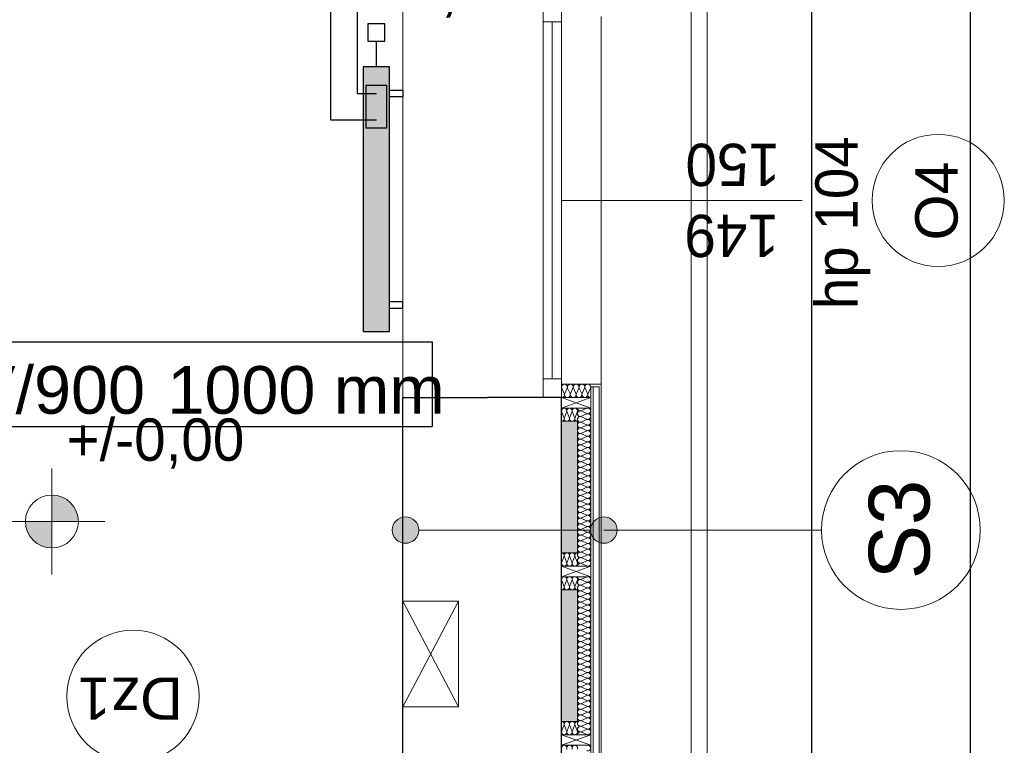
# Model space of a CAD drawing. Header units: inches. Extents: x -515158 to -470211, y -1887 to 84268.
# Tile 66 of 102: x -474072 to -470350, y 34133 to 36876. Entities that reach past the tile are written whole.
import ezdxf
from ezdxf.lldxf.tags import DXFTag

# ---------------------------------------------------------------- set-up
doc = ezdxf.new("R2010")
doc.units = ezdxf.units.IN
doc.header["$MEASUREMENT"] = 0
for name, color, linetype, lineweight in [('#podkład', 252, 'Continuous', 9), ('Arch ocieplenie_Nr_Pióra__21', 252, 'Continuous', 9), ('Arch ocieplenie_Nr_Pióra__44', 252, 'Continuous', 9), ('Arch ocieplenie_Nr_Pióra__95', 252, 'Continuous', 13), ('Arch opisy okien_Nr_Pióra__9', 252, 'Continuous', 9), ('Arch opisy_Nr_Pióra__1', 252, 'Continuous', 25), ('Arch opisy_Nr_Pióra__21', 252, 'Continuous', 9), ('Arch opisy_Nr_Pióra__9', 252, 'Continuous', 9), ('Arch teren_Nr_Pióra__5', 252, 'Continuous', 13), ('Arch wykończenie_Nr_Pióra__9', 252, 'Continuous', 9), ('INSTALACJA IE_Nr_Pióra__88', 252, 'Continuous', 20), ('INWENT RZĘDNE_Nr_Pióra__21', 252, 'Continuous', 9), ('INWENT. OKNA_Nr_Pióra__21', 252, 'Continuous', 9), ('INWENT. OKNA_Nr_Pióra__5', 252, 'Continuous', 13), ('INWENT.ŚCIANY_Nr_Pióra__1', 252, 'Continuous', 25), ('INWENT.ŚCIANY_Nr_Pióra__21', 252, 'Continuous', 9)]:
    doc.layers.add(name, color=color, linetype=linetype, lineweight=lineweight)
for name, color, linetype in [('_TABELA', 7, 'Continuous'), ('IS_Text_Armatury_podłączeniowej_grz._dolnozas.', 7, 'Continuous'), ('IS_Text_Armatury_Therm', 7, 'Continuous'), ('IS_Text_Odbiornikow_Therm', 7, 'Continuous')]:
    doc.layers.add(name, color=color, linetype=linetype)
for name, color, linetype, true_color in [('IS_Armatura_podłączeniowa_grz._dolnozas.', 7, 'SOLID', 0x000000), ('IS_Armatura_Therm', 7, 'SOLID', 0x000000), ('IS_Grzejniki_Plan_rzut', 7, 'SOLID', 0x000000), ('IS_Powrót', 5, 'DASH', 0x0000ff), ('IS_Zasilanie', 1, 'SOLID', 0xff0000)]:
    doc.layers.add(name, color=color, linetype=linetype, true_color=true_color)
doc.styles.add('GENERATED_STYLE_10', font='arial.ttf')
doc.styles.add('GENERATED_STYLE_3', font='txt')
doc.styles.add('GENERATED_STYLE_7', font='txt')
tags = doc.linetypes.add('DASH', pattern=[15, 10, -5]).pattern_tags.tags
tags[6:7] = [DXFTag(74, 4), DXFTag(75, 0), DXFTag(340, '0'), DXFTag(46, 0.0), DXFTag(50, 0.0), DXFTag(44, 0.0), DXFTag(45, 0.0)]
tags[4:5] = [DXFTag(74, 4), DXFTag(75, 0), DXFTag(340, '0'), DXFTag(46, 0.0), DXFTag(50, 0.0), DXFTag(44, 0.0), DXFTag(45, 0.0)]
tags = doc.linetypes.add('SOLID', pattern=[10, 10, 0]).pattern_tags.tags
tags[6:7] = [DXFTag(74, 4), DXFTag(75, 0), DXFTag(340, '0'), DXFTag(46, 0.0), DXFTag(50, 0.0), DXFTag(44, 0.0), DXFTag(45, 0.0)]
tags[4:5] = [DXFTag(74, 4), DXFTag(75, 0), DXFTag(340, '0'), DXFTag(46, 0.0), DXFTag(50, 0.0), DXFTag(44, 0.0), DXFTag(45, 0.0)]

# ---------------------------------------------------------------- blocks, each defined once
blk = doc.blocks.new('parter')
at = {"layer": 'Arch opisy_Nr_Pióra__21', "linetype": 'Continuous'}
for points in [[(-472563.3, 34946.5), (-472567.1, 34965.6), (-472578, 34981.9), (-472594.2, 34992.7), (-472613.3, 34996.5), (-472632.5, 34992.7), (-472648.7, 34981.9), (-472659.5, 34965.6), (-472663.3, 34946.5), (-472659.5, 34927.4), (-472648.7, 34911.2), (-472632.5, 34900.3), (-472613.3, 34896.5), (-472594.2, 34900.3), (-472578, 34911.2), (-472567.1, 34927.4)], [(-471813.3, 34946.5), (-471817.1, 34965.6), (-471828, 34981.9), (-471844.2, 34992.7), (-471863.3, 34996.5), (-471882.5, 34992.7), (-471898.7, 34981.9), (-471909.5, 34965.6), (-471913.3, 34946.5), (-471909.5, 34927.4), (-471898.7, 34911.2), (-471882.5, 34900.3), (-471863.3, 34896.5), (-471844.2, 34900.3), (-471828, 34911.2), (-471817.1, 34927.4)]]:
    blk.add_hatch(color=252, dxfattribs=at).paths.add_polyline_path(points, flags=0)
at = {"layer": 'INWENT RZĘDNE_Nr_Pióra__21', "linetype": 'Continuous'}
for points in [[(-473949.9, 34978.7), (-473849.9, 34978.7), (-473857.5, 35017), (-473879.2, 35049.4), (-473911.7, 35071.1), (-473949.9, 35078.7)], [(-473949.9, 34978.7), (-474049.9, 34978.7), (-474042.3, 34940.4), (-474020.6, 34908), (-473988.2, 34886.3), (-473949.9, 34878.7)]]:
    blk.add_hatch(color=252, dxfattribs=at).paths.add_polyline_path(points, flags=0)
at = {"layer": 'Arch ocieplenie_Nr_Pióra__21', "color": 252, "linetype": 'Continuous'}
for p, q in [((-472023.3, 35357.6), (-471963.3, 35357.6)), ((-472023.3, 34860.1), (-472023.3, 35357.6)), ((-471963.3, 35357.6), (-471963.3, 34860.1)), ((-471963.3, 34860.1), (-472023.3, 34860.1)), ((-472023.3, 34720.1), (-471963.3, 34720.1)), ((-472023.3, 34222.6), (-472023.3, 34720.1)), ((-471963.3, 34720.1), (-471963.3, 34222.6)), ((-471963.3, 34222.6), (-472023.3, 34222.6))]:
    blk.add_line(p, q, dxfattribs=at)
at = {"layer": 'Arch ocieplenie_Nr_Pióra__44', "color": 252, "linetype": 'Continuous'}
for p, q in [((-472013.2, 35462.5), (-472022.4, 35482.7)), ((-472002.2, 35482.7), (-472011.4, 35462.5)), ((-471991.2, 35462.5), (-472000.4, 35482.7)), ((-471980.2, 35482.7), (-471989.4, 35462.5)), ((-471969.2, 35462.5), (-471978.4, 35482.7)), ((-471958.2, 35482.7), (-471967.4, 35462.5)), ((-471947.2, 35462.5), (-471956.4, 35482.7)), ((-471936.2, 35482.7), (-471945.4, 35462.5)), ((-471925.2, 35462.5), (-471934.4, 35482.7)), ((-471914.2, 35482.7), (-471923.4, 35462.5)), ((-471948.4, 35397.9), (-471928.2, 35406.7)), ((-471928.2, 35387.2), (-471948.4, 35396.1)), ((-472014.2, 35372.5), (-472022.5, 35392.7)), ((-472004.2, 35392.7), (-472012.5, 35372.5)), ((-471994.2, 35372.5), (-472002.5, 35392.7)), ((-471984.2, 35392.7), (-471992.5, 35372.5)), ((-471974.2, 35372.5), (-471982.5, 35392.7)), ((-471964.2, 35392.7), (-471972.5, 35372.5)), ((-471948.4, 35376.5), (-471928.2, 35385.4)), ((-471928.2, 35365.8), (-471948.4, 35374.7)), ((-471948.4, 35355.2), (-471928.2, 35364.1)), ((-471928.2, 35344.5), (-471948.4, 35353.4)), ((-471948.4, 35333.8), (-471928.2, 35342.7)), ((-471928.2, 35323.2), (-471948.4, 35332)), ((-471948.4, 35312.5), (-471928.2, 35321.4)), ((-471928.2, 35301.8), (-471948.4, 35310.7)), ((-471948.4, 35291.2), (-471928.2, 35300)), ((-471928.2, 35280.5), (-471948.4, 35289.4)), ((-471948.4, 35269.8), (-471928.2, 35278.7)), ((-471928.2, 35259.2), (-471948.4, 35268)), ((-471948.4, 35248.5), (-471928.2, 35257.4)), ((-471928.2, 35237.8), (-471948.4, 35246.7)), ((-471948.4, 35227.1), (-471928.2, 35236)), ((-471928.2, 35216.5), (-471948.4, 35225.4)), ((-471948.4, 35205.8), (-471928.2, 35214.7)), ((-471928.2, 35195.1), (-471948.4, 35204)), ((-471948.4, 35184.5), (-471928.2, 35193.3)), ((-471928.2, 35173.8), (-471948.4, 35182.7)), ((-471948.4, 35163.1), (-471928.2, 35172)), ((-471928.2, 35152.5), (-471948.4, 35161.3)), ((-471948.4, 35141.8), (-471928.2, 35150.7)), ((-471928.2, 35131.1), (-471948.4, 35140)), ((-471948.4, 35120.4), (-471928.2, 35129.3)), ((-471928.2, 35109.8), (-471948.4, 35118.7)), ((-471948.4, 35099.1), (-471928.2, 35108)), ((-471928.2, 35088.4), (-471948.4, 35097.3)), ((-471948.4, 35077.8), (-471928.2, 35086.6)), ((-471928.2, 35067.1), (-471948.4, 35076)), ((-471948.4, 35056.4), (-471928.2, 35065.3)), ((-471928.2, 35045.8), (-471948.4, 35054.6)), ((-471948.4, 35035.1), (-471928.2, 35044)), ((-471928.2, 35024.4), (-471948.4, 35033.3)), ((-471948.4, 35013.8), (-471928.2, 35022.6)), ((-471928.2, 35003.1), (-471948.4, 35012)), ((-471948.4, 34992.4), (-471928.2, 35001.3)), ((-471928.2, 34981.7), (-471948.4, 34990.6)), ((-471948.4, 34971.1), (-471928.2, 34979.9)), ((-471928.2, 34960.4), (-471948.4, 34969.3)), ((-471948.4, 34949.7), (-471928.2, 34958.6)), ((-471928.2, 34939.1), (-471948.4, 34947.9)), ((-471948.4, 34928.4), (-471928.2, 34937.3)), ((-471928.2, 34917.7), (-471948.4, 34926.6)), ((-471948.4, 34907.1), (-471928.2, 34915.9)), ((-471928.2, 34896.4), (-471948.4, 34905.3)), ((-471948.4, 34885.7), (-471928.2, 34894.6)), ((-471928.2, 34875), (-471948.4, 34883.9)), ((-472014.2, 34845.2), (-472022.5, 34825)), ((-472004.2, 34825), (-472012.5, 34845.2)), ((-471994.2, 34845.2), (-472002.5, 34825)), ((-471984.2, 34825), (-471992.5, 34845.2)), ((-471974.2, 34845.2), (-471982.5, 34825)), ((-471964.2, 34825), (-471972.5, 34845.2)), ((-471948.4, 34864.4), (-471928.2, 34873.3)), ((-471928.2, 34853.7), (-471948.4, 34862.6)), ((-471948.4, 34843), (-471928.2, 34851.9)), ((-471928.2, 34832.4), (-471948.4, 34841.2)), ((-471948.4, 34821.7), (-471928.2, 34830.6)), ((-471928.2, 34811), (-471948.4, 34819.9)), ((-471948.4, 34760.4), (-471928.2, 34769.2)), ((-472014.2, 34735), (-472022.5, 34755.2)), ((-472004.2, 34755.2), (-472012.5, 34735)), ((-471994.2, 34735), (-472002.5, 34755.2)), ((-471984.2, 34755.2), (-471992.5, 34735)), ((-471974.2, 34735), (-471982.5, 34755.2)), ((-471964.2, 34755.2), (-471972.5, 34735)), ((-471928.2, 34749.7), (-471948.4, 34758.6)), ((-471948.4, 34739), (-471928.2, 34747.9)), ((-471928.2, 34728.3), (-471948.4, 34737.2)), ((-471948.4, 34717.7), (-471928.2, 34726.6)), ((-471928.2, 34707), (-471948.4, 34715.9)), ((-471948.4, 34696.3), (-471928.2, 34705.2)), ((-471928.2, 34685.7), (-471948.4, 34694.5)), ((-471948.4, 34675), (-471928.2, 34683.9)), ((-471928.2, 34664.3), (-471948.4, 34673.2)), ((-471948.4, 34653.7), (-471928.2, 34662.5)), ((-471928.2, 34643), (-471948.4, 34651.9)), ((-471948.4, 34632.3), (-471928.2, 34641.2)), ((-471928.2, 34621.7), (-471948.4, 34630.5)), ((-471948.4, 34611), (-471928.2, 34619.9)), ((-471928.2, 34600.3), (-471948.4, 34609.2)), ((-471948.4, 34589.6), (-471928.2, 34598.5)), ((-471928.2, 34579), (-471948.4, 34587.9)), ((-471948.4, 34568.3), (-471928.2, 34577.2)), ((-471928.2, 34557.6), (-471948.4, 34566.5)), ((-471948.4, 34547), (-471928.2, 34555.8)), ((-471928.2, 34536.3), (-471948.4, 34545.2)), ((-471948.4, 34525.6), (-471928.2, 34534.5)), ((-471928.2, 34515), (-471948.4, 34523.8)), ((-471948.4, 34504.3), (-471928.2, 34513.2)), ((-471928.2, 34493.6), (-471948.4, 34502.5)), ((-471948.4, 34482.9), (-471928.2, 34491.8)), ((-471928.2, 34472.3), (-471948.4, 34481.2)), ((-471948.4, 34461.6), (-471928.2, 34470.5)), ((-471928.2, 34450.9), (-471948.4, 34459.8)), ((-471948.4, 34440.3), (-471928.2, 34449.1)), ((-471928.2, 34429.6), (-471948.4, 34438.5)), ((-471948.4, 34418.9), (-471928.2, 34427.8)), ((-471928.2, 34408.3), (-471948.4, 34417.1)), ((-471948.4, 34397.6), (-471928.2, 34406.5)), ((-471928.2, 34386.9), (-471948.4, 34395.8)), ((-471948.4, 34376.3), (-471928.2, 34385.1)), ((-471928.2, 34365.6), (-471948.4, 34374.5)), ((-471948.4, 34354.9), (-471928.2, 34363.8)), ((-471928.2, 34344.2), (-471948.4, 34353.1)), ((-471948.4, 34333.6), (-471928.2, 34342.4)), ((-471928.2, 34322.9), (-471948.4, 34331.8)), ((-471948.4, 34312.2), (-471928.2, 34321.1)), ((-471928.2, 34301.6), (-471948.4, 34310.4)), ((-471948.4, 34290.9), (-471928.2, 34299.8)), ((-471928.2, 34280.2), (-471948.4, 34289.1)), ((-471948.4, 34269.6), (-471928.2, 34278.4)), ((-471928.2, 34258.9), (-471948.4, 34267.8)), ((-471948.4, 34248.2), (-471928.2, 34257.1)), ((-471928.2, 34237.5), (-471948.4, 34246.4)), ((-472014.2, 34207.7), (-472022.5, 34187.5)), ((-472004.2, 34187.5), (-472012.5, 34207.7)), ((-471994.2, 34207.7), (-472002.5, 34187.5)), ((-471984.2, 34187.5), (-471992.5, 34207.7)), ((-471974.2, 34207.7), (-471982.5, 34187.5)), ((-471964.2, 34187.5), (-471972.5, 34207.7)), ((-471948.4, 34226.9), (-471928.2, 34235.8)), ((-471928.2, 34216.2), (-471948.4, 34225.1)), ((-471948.4, 34205.5), (-471928.2, 34214.4)), ((-471928.2, 34194.9), (-471948.4, 34203.7)), ((-471948.4, 34184.2), (-471928.2, 34193.1)), ((-471928.2, 34173.5), (-471948.4, 34182.4))]:
    blk.add_line(p, q, dxfattribs=at)
for centre, major_axis, ratio, start_param, end_param in [((-472012.3, 35487), (-11, 0), 0.966714, 2.728799, 6.695979), ((-471990.3, 35487), (-11, 0), 0.966714, 2.728799, 6.695979), ((-471968.3, 35487), (-11, 0), 0.966714, 2.728799, 6.695979), ((-471946.3, 35487), (-11, 0), 0.966714, 2.728799, 6.695979), ((-471924.3, 35487), (-11, 0), 0.966714, 2.728799, 6.695979), ((-472023.3, 35458.3), (-11, 0), 0.966714, 1.570796, 3.554385), ((-472001.3, 35458.3), (-11, 0), 0.966714, 5.870392, 9.837571), ((-471979.3, 35458.3), (-11, 0), 0.966714, 5.870392, 9.837571), ((-471957.3, 35458.3), (-11, 0), 0.966714, 5.870392, 9.837571), ((-471935.3, 35458.3), (-11, 0), 0.966714, 5.870392, 9.837571), ((-471913.3, 35458.3), (-11, 0), 0.966714, 5.870392, 7.853982), ((-472013.3, 35397), (0, -10.6), 0.940381, 1.158003, 5.125183), ((-471993.3, 35397), (0, -10.6), 0.940381, 1.158003, 5.125183), ((-471973.3, 35397), (0, -10.6), 0.940381, 1.158003, 5.125183), ((-471952.7, 35386.3), (0, 10.7), 0.996671, 5.870392, 9.837571), ((-471952.7, 35407.6), (0, 10.7), 0.996671, 1.570796, 3.554385), ((-471924, 35397), (0, 10.7), 0.996671, 2.728799, 6.695979), ((-472023.3, 35368.3), (0, -10.6), 0.940381, 6.283185, 8.266774), ((-472003.3, 35368.3), (0, -10.6), 0.940381, 4.299595, 8.266774), ((-471983.3, 35368.3), (0, -10.6), 0.940381, 4.299595, 8.266774), ((-471963.3, 35368.3), (0, -10.6), 0.940381, 4.299596, 6.283185), ((-471952.7, 35365), (0, 10.7), 0.996671, 5.870392, 9.837571), ((-471924, 35375.6), (0, 10.7), 0.996671, 2.728799, 6.695979), ((-471924, 35354.3), (0, 10.7), 0.996671, 2.728799, 6.695979), ((-471952.7, 35343.6), (0, 10.7), 0.996671, 5.870392, 9.837571), ((-471952.7, 35322.3), (0, 10.7), 0.996671, 5.870392, 9.837571), ((-471924, 35332.9), (0, 10.7), 0.996671, 2.728799, 6.695979), ((-471924, 35311.6), (0, 10.7), 0.996671, 2.728799, 6.695979), ((-471952.7, 35300.9), (0, 10.7), 0.996671, 5.870392, 9.837571), ((-471952.7, 35279.6), (0, 10.7), 0.996671, 5.870392, 9.837571), ((-471924, 35290.3), (0, 10.7), 0.996671, 2.728799, 6.695979), ((-471952.7, 35258.3), (0, 10.7), 0.996671, 5.870392, 9.837571), ((-471952.7, 35236.9), (0, 10.7), 0.996671, 5.870392, 9.837571), ((-471924, 35268.9), (0, 10.7), 0.996671, 2.728799, 6.695979), ((-471924, 35247.6), (0, 10.7), 0.996671, 2.728799, 6.695979), ((-471952.7, 35215.6), (0, 10.7), 0.996671, 5.870392, 9.837571), ((-471924, 35226.2), (0, 10.7), 0.996671, 2.728799, 6.695979), ((-471924, 35204.9), (0, 10.7), 0.996671, 2.728799, 6.695979), ((-471952.7, 35194.2), (0, 10.7), 0.996671, 5.870392, 9.837571), ((-471952.7, 35172.9), (0, 10.7), 0.996671, 5.870392, 9.837571), ((-471924, 35183.6), (0, 10.7), 0.996671, 2.728799, 6.695979), ((-471924, 35162.2), (0, 10.7), 0.996671, 2.728799, 6.695979), ((-471952.7, 35151.6), (0, 10.7), 0.996671, 5.870392, 9.837571), ((-471952.7, 35130.2), (0, 10.7), 0.996671, 5.870392, 9.837571), ((-471924, 35140.9), (0, 10.7), 0.996671, 2.728799, 6.695979), ((-471952.7, 35108.9), (0, 10.7), 0.996671, 5.870392, 9.837571), ((-471952.7, 35087.5), (0, 10.7), 0.996671, 5.870392, 9.837571), ((-471924, 35119.6), (0, 10.7), 0.996671, 2.728799, 6.695979), ((-471924, 35098.2), (0, 10.7), 0.996671, 2.728799, 6.695979), ((-471952.7, 35066.2), (0, 10.7), 0.996671, 5.870392, 9.837571), ((-471924, 35076.9), (0, 10.7), 0.996671, 2.728799, 6.695979), ((-471924, 35055.5), (0, 10.7), 0.996671, 2.728799, 6.695979), ((-471952.7, 35044.9), (0, 10.7), 0.996671, 5.870392, 9.837571), ((-471952.7, 35023.5), (0, 10.7), 0.996671, 5.870392, 9.837571), ((-471924, 35034.2), (0, 10.7), 0.996671, 2.728799, 6.695979), ((-471924, 35012.9), (0, 10.7), 0.996671, 2.728799, 6.695979), ((-471952.7, 35002.2), (0, 10.7), 0.996671, 5.870392, 9.837571), ((-471952.7, 34980.8), (0, 10.7), 0.996671, 5.870392, 9.837571), ((-471924, 34991.5), (0, 10.7), 0.996671, 2.728799, 6.695979), ((-471952.7, 34959.5), (0, 10.7), 0.996671, 5.870392, 9.837571), ((-471952.7, 34938.2), (0, 10.7), 0.996671, 5.870392, 9.837571), ((-471924, 34970.2), (0, 10.7), 0.996671, 2.728799, 6.695979), ((-471924, 34948.8), (0, 10.7), 0.996671, 2.728799, 6.695979), ((-471952.7, 34916.8), (0, 10.7), 0.996671, 5.870392, 9.837571), ((-471924, 34927.5), (0, 10.7), 0.996671, 2.728799, 6.695979), ((-471924, 34906.2), (0, 10.7), 0.996671, 2.728799, 6.695979), ((-471952.7, 34895.5), (0, 10.7), 0.996671, 5.870392, 9.837571), ((-471952.7, 34874.1), (0, 10.7), 0.996671, 5.870392, 9.837571), ((-471924, 34884.8), (0, 10.7), 0.996671, 2.728799, 6.695979), ((-471924, 34863.5), (0, 10.7), 0.996671, 2.728799, 6.695979), ((-472023.3, 34849.5), (0, -10.6), 0.940381, 1.158004, 3.141593), ((-472003.3, 34849.5), (0, -10.6), 0.940381, 1.158004, 5.125183), ((-471983.3, 34849.5), (0, -10.6), 0.940381, 1.158004, 5.125183), ((-471963.3, 34849.5), (0, -10.6), 0.940381, 3.141593, 5.125182), ((-471952.7, 34852.8), (0, 10.7), 0.996671, 5.870392, 9.837571), ((-471952.7, 34831.5), (0, 10.7), 0.996671, 5.870392, 9.837571), ((-471924, 34842.1), (0, 10.7), 0.996671, 2.728799, 6.695979), ((-472013.3, 34820.8), (0, -10.6), 0.940381, 4.299595, 8.266775), ((-471993.3, 34820.8), (0, -10.6), 0.940381, 4.299595, 8.266775), ((-471973.3, 34820.8), (0, -10.6), 0.940381, 4.299595, 8.266775), ((-471952.7, 34810.1), (0, 10.7), 0.996671, 5.870392, 7.853982), ((-471924, 34820.8), (0, 10.7), 0.996671, 2.728799, 6.695979), ((-472013.3, 34759.5), (0, -10.6), 0.940381, 1.158003, 5.125183), ((-471993.3, 34759.5), (0, -10.6), 0.940381, 1.158003, 5.125183), ((-471973.3, 34759.5), (0, -10.6), 0.940381, 1.158003, 5.125183), ((-471952.7, 34770.1), (0, 10.7), 0.996671, 1.570796, 3.554385), ((-471924, 34759.5), (0, 10.7), 0.996671, 2.728799, 6.695979), ((-472023.3, 34730.8), (0, -10.6), 0.940381, 6.283185, 8.266774), ((-472003.3, 34730.8), (0, -10.6), 0.940381, 4.299595, 8.266774), ((-471983.3, 34730.8), (0, -10.6), 0.940381, 4.299595, 8.266774), ((-471963.3, 34730.8), (0, -10.6), 0.940381, 4.299596, 6.283185), ((-471952.7, 34748.8), (0, 10.7), 0.996671, 5.870392, 9.837571), ((-471952.7, 34727.5), (0, 10.7), 0.996671, 5.870392, 9.837571), ((-471924, 34738.1), (0, 10.7), 0.996671, 2.728799, 6.695979), ((-471924, 34716.8), (0, 10.7), 0.996671, 2.728799, 6.695979), ((-471952.7, 34706.1), (0, 10.7), 0.996671, 5.870392, 9.837571), ((-471952.7, 34684.8), (0, 10.7), 0.996671, 5.870392, 9.837571), ((-471924, 34695.4), (0, 10.7), 0.996671, 2.728799, 6.695979), ((-471952.7, 34663.4), (0, 10.7), 0.996671, 5.870392, 9.837571), ((-471952.7, 34642.1), (0, 10.7), 0.996671, 5.870392, 9.837571), ((-471924, 34674.1), (0, 10.7), 0.996671, 2.728799, 6.695979), ((-471924, 34652.8), (0, 10.7), 0.996671, 2.728799, 6.695979), ((-471952.7, 34620.8), (0, 10.7), 0.996671, 5.870392, 9.837571), ((-471924, 34631.4), (0, 10.7), 0.996671, 2.728799, 6.695979), ((-471924, 34610.1), (0, 10.7), 0.996671, 2.728799, 6.695979), ((-471952.7, 34599.4), (0, 10.7), 0.996671, 5.870392, 9.837571), ((-471952.7, 34578.1), (0, 10.7), 0.996671, 5.870392, 9.837571), ((-471924, 34588.7), (0, 10.7), 0.996671, 2.728799, 6.695979), ((-471924, 34567.4), (0, 10.7), 0.996671, 2.728799, 6.695979), ((-471952.7, 34556.7), (0, 10.7), 0.996671, 5.870392, 9.837571), ((-471952.7, 34535.4), (0, 10.7), 0.996671, 5.870392, 9.837571), ((-471924, 34546.1), (0, 10.7), 0.996671, 2.728799, 6.695979), ((-471952.7, 34514.1), (0, 10.7), 0.996671, 5.870392, 9.837571), ((-471952.7, 34492.7), (0, 10.7), 0.996671, 5.870392, 9.837571), ((-471924, 34524.7), (0, 10.7), 0.996671, 2.728799, 6.695979), ((-471924, 34503.4), (0, 10.7), 0.996671, 2.728799, 6.695979), ((-471952.7, 34471.4), (0, 10.7), 0.996671, 5.870392, 9.837571), ((-471924, 34482.1), (0, 10.7), 0.996671, 2.728799, 6.695979), ((-471924, 34460.7), (0, 10.7), 0.996671, 2.728799, 6.695979), ((-471952.7, 34450), (0, 10.7), 0.996671, 5.870392, 9.837571), ((-471952.7, 34428.7), (0, 10.7), 0.996671, 5.870392, 9.837571), ((-471924, 34439.4), (0, 10.7), 0.996671, 2.728799, 6.695979), ((-471924, 34418), (0, 10.7), 0.996671, 2.728799, 6.695979), ((-471952.7, 34407.4), (0, 10.7), 0.996671, 5.870392, 9.837571), ((-471952.7, 34386), (0, 10.7), 0.996671, 5.870392, 9.837571), ((-471924, 34396.7), (0, 10.7), 0.996671, 2.728799, 6.695979), ((-471952.7, 34364.7), (0, 10.7), 0.996671, 5.870392, 9.837571), ((-471952.7, 34343.3), (0, 10.7), 0.996671, 5.870392, 9.837571), ((-471924, 34375.4), (0, 10.7), 0.996671, 2.728799, 6.695979), ((-471924, 34354), (0, 10.7), 0.996671, 2.728799, 6.695979), ((-471952.7, 34322), (0, 10.7), 0.996671, 5.870392, 9.837571), ((-471924, 34332.7), (0, 10.7), 0.996671, 2.728799, 6.695979), ((-471924, 34311.3), (0, 10.7), 0.996671, 2.728799, 6.695979), ((-471952.7, 34300.7), (0, 10.7), 0.996671, 5.870392, 9.837571), ((-471952.7, 34279.3), (0, 10.7), 0.996671, 5.870392, 9.837571), ((-471924, 34290), (0, 10.7), 0.996671, 2.728799, 6.695979), ((-471924, 34268.7), (0, 10.7), 0.996671, 2.728799, 6.695979), ((-471952.7, 34258), (0, 10.7), 0.996671, 5.870392, 9.837571), ((-471952.7, 34236.6), (0, 10.7), 0.996671, 5.870392, 9.837571), ((-471924, 34247.3), (0, 10.7), 0.996671, 2.728799, 6.695979), ((-472023.3, 34212), (0, -10.6), 0.940381, 1.158004, 3.141593), ((-472003.3, 34212), (0, -10.6), 0.940381, 1.158004, 5.125183), ((-471983.3, 34212), (0, -10.6), 0.940381, 1.158004, 5.125183), ((-471963.3, 34212), (0, -10.6), 0.940381, 3.141593, 5.125182), ((-471952.7, 34215.3), (0, 10.7), 0.996671, 5.870392, 9.837571), ((-471952.7, 34194), (0, 10.7), 0.996671, 5.870392, 9.837571), ((-471924, 34226), (0, 10.7), 0.996671, 2.728799, 6.695979), ((-471924, 34204.6), (0, 10.7), 0.996671, 2.728799, 6.695979), ((-472013.3, 34183.3), (0, -10.6), 0.940381, 4.299595, 8.266775), ((-471993.3, 34183.3), (0, -10.6), 0.940381, 4.299595, 8.266775), ((-471973.3, 34183.3), (0, -10.6), 0.940381, 4.299595, 8.266775), ((-471952.7, 34172.6), (0, 10.7), 0.996671, 5.870392, 7.853982), ((-471924, 34183.3), (0, 10.7), 0.996671, 2.728799, 6.695979), ((-472013.3, 34122), (0, -10.6), 0.940381, 1.158003, 5.125183), ((-471993.3, 34122), (0, -10.6), 0.940381, 1.158003, 5.125183), ((-471973.3, 34122), (0, -10.6), 0.940381, 1.158003, 5.125183), ((-471924, 34122), (0, 10.7), 0.996671, 2.728799, 6.695979)]:
    blk.add_ellipse(centre, major_axis=major_axis, ratio=ratio, start_param=start_param, end_param=end_param, dxfattribs=at)
at = {"layer": 'Arch ocieplenie_Nr_Pióra__95', "color": 252, "linetype": 'Continuous', "lineweight": 25}
for points in [[(-471963.3, 34860.1), (-472023.3, 35357.6), (-471963.3, 35357.6)], [(-472023.3, 34860.1), (-472023.3, 35357.6), (-471963.3, 34860.1)], [(-471963.3, 34222.6), (-472023.3, 34720.1), (-471963.3, 34720.1)], [(-472023.3, 34222.6), (-472023.3, 34720.1), (-471963.3, 34222.6)]]:
    blk.add_solid(points, dxfattribs=at)
at = {"layer": 'Arch opisy_Nr_Pióra__21', "color": 252, "linetype": 'Continuous'}
for p, q in [((-472563.3, 34946.5), (-471913.3, 34946.5)), ((-471863.3, 34946.5), (-471040.7, 34946.5))]:
    blk.add_line(p, q, dxfattribs=at)
for centre, radius in [((-470740.7, 34946.5), 300), ((-472613.3, 34946.5), 50), ((-471863.3, 34946.5), 50)]:
    blk.add_circle(centre, radius, dxfattribs=at)
at = {"layer": 'Arch opisy_Nr_Pióra__9', "color": 252, "linetype": 'Continuous'}
for centre in [(-470599.8, 36192.6), (-473643.3, 34317.6)]:
    blk.add_circle(centre, 250, dxfattribs=at)
at = {"layer": 'Arch teren_Nr_Pióra__5', "color": 252, "linetype": 'Continuous'}
for p, q in [((-471533.3, 32367.6), (-471533.3, 44522.6)), ((-471473.3, 32307.6), (-471473.3, 44522.6))]:
    blk.add_line(p, q, dxfattribs=at)
at = {"layer": 'Arch wykończenie_Nr_Pióra__9', "color": 252, "linetype": 'Continuous'}
for p, q in [((-471873.3, 35497.6), (-472023.3, 35497.6)), ((-471913.3, 32747.6), (-471913.3, 35487.6)), ((-471881.3, 35487.6), (-471913.3, 35487.6)), ((-471903.3, 32737.6), (-471903.3, 35487.6)), ((-471881.3, 32715.6), (-471881.3, 35487.6)), ((-471873.3, 32707.6), (-471873.3, 35497.6)), ((-472023.3, 35407.6), (-472023.3, 35447.6)), ((-472023.3, 35447.6), (-471913.3, 35447.6)), ((-472023.3, 35447.6), (-471913.3, 35407.6)), ((-472023.3, 35407.6), (-471913.3, 35447.6)), ((-471913.3, 35447.6), (-471913.3, 35407.6)), ((-471913.3, 35407.6), (-472023.3, 35407.6)), ((-472023.3, 34770.1), (-472023.3, 34810.1)), ((-472023.3, 34810.1), (-471913.3, 34810.1)), ((-472023.3, 34810.1), (-471913.3, 34770.1)), ((-472023.3, 34770.1), (-471913.3, 34810.1)), ((-471913.3, 34810.1), (-471913.3, 34770.1)), ((-471913.3, 34770.1), (-472023.3, 34770.1)), ((-472023.3, 34132.6), (-472023.3, 34172.6)), ((-472023.3, 34172.6), (-471913.3, 34172.6)), ((-472023.3, 34172.6), (-471913.3, 34132.6)), ((-472023.3, 34132.6), (-471913.3, 34172.6)), ((-471913.3, 34172.6), (-471913.3, 34132.6)), ((-471913.3, 34132.6), (-472023.3, 34132.6))]:
    blk.add_line(p, q, dxfattribs=at)
at = {"layer": 'INSTALACJA IE_Nr_Pióra__88', "color": 252, "linetype": 'Continuous'}
for p, q in [((-472413.3, 34277.6), (-472623.3, 34677.6)), ((-472623.3, 34277.6), (-472413.3, 34677.6)), ((-472623.3, 34677.6), (-472413.3, 34677.6)), ((-472623.3, 34277.6), (-472623.3, 34677.6)), ((-472413.3, 34677.6), (-472413.3, 34277.6)), ((-472413.3, 34277.6), (-472623.3, 34277.6))]:
    blk.add_line(p, q, dxfattribs=at)
at = {"layer": 'INWENT RZĘDNE_Nr_Pióra__21', "color": 252, "linetype": 'Continuous'}
for p, q in [((-473949.9, 34778.7), (-473949.9, 35178.7)), ((-474149.9, 34978.7), (-473749.9, 34978.7))]:
    blk.add_line(p, q, dxfattribs=at)
blk.add_circle((-473949.9, 34978.7), 100, dxfattribs=at)
at = {"layer": 'INWENT. OKNA_Nr_Pióra__5', "color": 252, "linetype": 'Continuous'}
for p, q in [((-472093.3, 36937.6), (-472093.3, 35447.6)), ((-472023.3, 36937.6), (-472023.3, 35447.6)), ((-472023.3, 36867.6), (-472093.3, 36867.6)), ((-472058.3, 35517.6), (-472058.3, 36867.6)), ((-472023.3, 36192.6), (-471113.3, 36192.6)), ((-472023.3, 35517.6), (-472093.3, 35517.6))]:
    blk.add_line(p, q, dxfattribs=at)
at = {"layer": 'INWENT.ŚCIANY_Nr_Pióra__1', "color": 252, "linetype": 'Continuous'}
for p, q in [((-472623.3, 35447.6), (-472303.3, 35447.6)), ((-472623.3, 33467.6), (-472623.3, 35447.6)), ((-472023.3, 35447.6), (-472303.3, 35447.6)), ((-472023.3, 32857.6), (-472023.3, 35447.6))]:
    blk.add_line(p, q, dxfattribs=at)
at = {"layer": 'INWENT.ŚCIANY_Nr_Pióra__21', "color": 252, "linetype": 'Continuous'}
for p, q in [((-472623.3, 35447.6), (-472623.3, 36937.6)), ((-471873.3, 35497.6), (-471873.3, 36887.6))]:
    blk.add_line(p, q, dxfattribs=at)
at = {"layer": 'Arch opisy okien_Nr_Pióra__9', "color": 252, "linetype": 'Continuous', "style": 'GENERATED_STYLE_10'}
for s, rotation, p in [('O4', 90, (-470526.4, 36041.4)), ('Dz1', 180, (-473454.8, 34389))]:
    blk.add_text(s, height=160, rotation=rotation, dxfattribs=at).set_placement(p)
at = {"layer": 'Arch opisy_Nr_Pióra__1', "color": 252, "linetype": 'Continuous', "style": 'GENERATED_STYLE_7'}
blk.add_text('S3', height=230, rotation=90, dxfattribs=at).set_placement((-470632.1, 34760.3))
at = {"layer": 'INWENT RZĘDNE_Nr_Pióra__21', "color": 252, "insert": (-473894.6, 35178.7), "char_height": 160, "attachment_point": 7, "style": 'GENERATED_STYLE_3'}
blk.add_mtext('{+/-0,00}', dxfattribs=at)
at = {"layer": 'INWENT. OKNA_Nr_Pióra__21', "color": 252, "linetype": 'Continuous', "style": 'GENERATED_STYLE_7'}
for s, rotation, p in [('hp 104', 90, (-470904, 35781.2)), ('150', 180, (-471197.8, 36407.1)), ('149', 180, (-471201.7, 36138.5))]:
    blk.add_text(s, height=160, rotation=rotation, dxfattribs=at).set_placement(p)

msp = doc.modelspace()

# ---------------------------------------------------------------- hatches: boundary and pattern name
at = {"layer": 'IS_Grzejniki_Plan_rzut', "ltscale": 10}
msp.add_hatch(color=8, dxfattribs=at).paths.add_polyline_path([(-472673.3, 35697.4), (-472673.3, 36697.4), (-472773.3, 36697.4), (-472773.3, 35697.4)])

# ---------------------------------------------------------------- linework, layer by layer
at = {"layer": '_TABELA', "color": 7}
msp.add_lwpolyline([(-512477.4, 50468.9), (-470477.4, 50468.9), (-512477.4, 50468.9), (-512477.4, 20768.9), (-470477.4, 20768.9), (-470477.4, 50468.9)], dxfattribs=at)
msp.add_lwpolyline([(-471077.4, 49858.9), (-509977.4, 49858.9), (-509977.4, 21378.9), (-471077.4, 21378.9)], close=True, dxfattribs=at)
at = {"layer": 'IS_Armatura_podłączeniowa_grz._dolnozas.', "ltscale": 10}
for p, q in [((-472683.3, 36627.4), (-472763.3, 36627.4)), ((-472763.3, 36627.4), (-472763.3, 36467.4)), ((-472683.3, 36467.4), (-472683.3, 36627.4)), ((-472763.3, 36467.4), (-472683.3, 36467.4)), ((-472683.3, 36467.4), (-472683.3, 36467.4))]:
    msp.add_line(p, q, dxfattribs=at)
at = {"layer": 'IS_Armatura_Therm', "ltscale": 10}
for p, q in [((-472690.8, 36859.9), (-472755.8, 36859.9)), ((-472755.8, 36859.9), (-472755.8, 36794.9)), ((-472690.8, 36794.9), (-472690.8, 36859.9)), ((-472755.8, 36794.9), (-472690.8, 36794.9)), ((-472723.3, 36697.4), (-472723.3, 36794.9))]:
    msp.add_line(p, q, dxfattribs=at)
at = {"layer": 'IS_Grzejniki_Plan_rzut', "ltscale": 10}
for p, q in [((-472673.3, 36697.4), (-472773.3, 36697.4)), ((-472773.3, 36697.4), (-472773.3, 35697.4)), ((-472673.3, 35697.4), (-472673.3, 36697.4)), ((-472673.3, 36609.9), (-472623.3, 36609.9)), ((-472623.3, 36609.9), (-472623.3, 36584.9)), ((-472623.3, 36584.9), (-472673.3, 36584.9)), ((-472623.3, 35809.9), (-472673.3, 35809.9)), ((-472623.3, 35784.9), (-472623.3, 35809.9)), ((-472673.3, 35784.9), (-472623.3, 35784.9)), ((-472773.3, 35697.4), (-472673.3, 35697.4)), ((-472673.3, 35697.4), (-472673.3, 35697.4))]:
    msp.add_line(p, q, dxfattribs=at)
at = {"layer": 'IS_Powrót', "color": 5, "ltscale": 10}
for p, q in [((-472796.6, 38690.9), (-472796.6, 36597.4)), ((-472796.6, 36597.4), (-472723.3, 36597.4))]:
    msp.add_line(p, q, dxfattribs=at)
at = {"layer": 'IS_Text_Odbiornikow_Therm', "color": 18, "linetype": 'SOLID', "ltscale": 10, "true_color": 0x000000}
for p, q in [((-474722.3, 35657.7), (-472512.3, 35657.7)), ((-472512.3, 35657.7), (-472512.3, 35337.7)), ((-474722.3, 35337.7), (-472512.3, 35337.7))]:
    msp.add_line(p, q, dxfattribs=at)
at = {"layer": 'IS_Zasilanie', "color": 1, "ltscale": 10}
for p, q in [((-472896.6, 38601.4), (-472896.6, 36497.4)), ((-472896.6, 36497.4), (-472723.3, 36497.4))]:
    msp.add_line(p, q, dxfattribs=at)

# ---------------------------------------------------------------- block references
at = {"layer": '#podkład'}
msp.add_blockref('parter', (0, 0), dxfattribs=at)

# ---------------------------------------------------------------- texts
at = {"layer": 'IS_Text_Armatury_podłączeniowej_grz._dolnozas.', "color": 18, "linetype": 'SOLID', "ltscale": 10, "true_color": 0x000000, "insert": (-472573.3, 36783.4), "char_height": 180, "attachment_point": 7}
msp.add_mtext('\\fArial|b0|i0;', dxfattribs=at)
at = {"layer": 'IS_Text_Armatury_Therm', "color": 18, "linetype": 'SOLID', "ltscale": 10, "true_color": 0x000000, "insert": (-472623.3, 36883.4), "char_height": 180, "attachment_point": 7}
msp.add_mtext('\\fArial|b0|i0;5,50  ', dxfattribs=at)
at = {"layer": 'IS_Text_Odbiornikow_Therm', "color": 18, "linetype": 'SOLID', "ltscale": 10, "true_color": 0x000000, "char_height": 180, "attachment_point": 7}
for s, insert in [('\\fArial|b0|i0;33KV/900', (-474702.3, 35383.7)), ('\\fArial|b0|i0;1000 mm', (-473513.2, 35383.7))]:
    msp.add_mtext(s, dxfattribs=dict(at, insert=insert))

doc.saveas('drawing.dxf')
